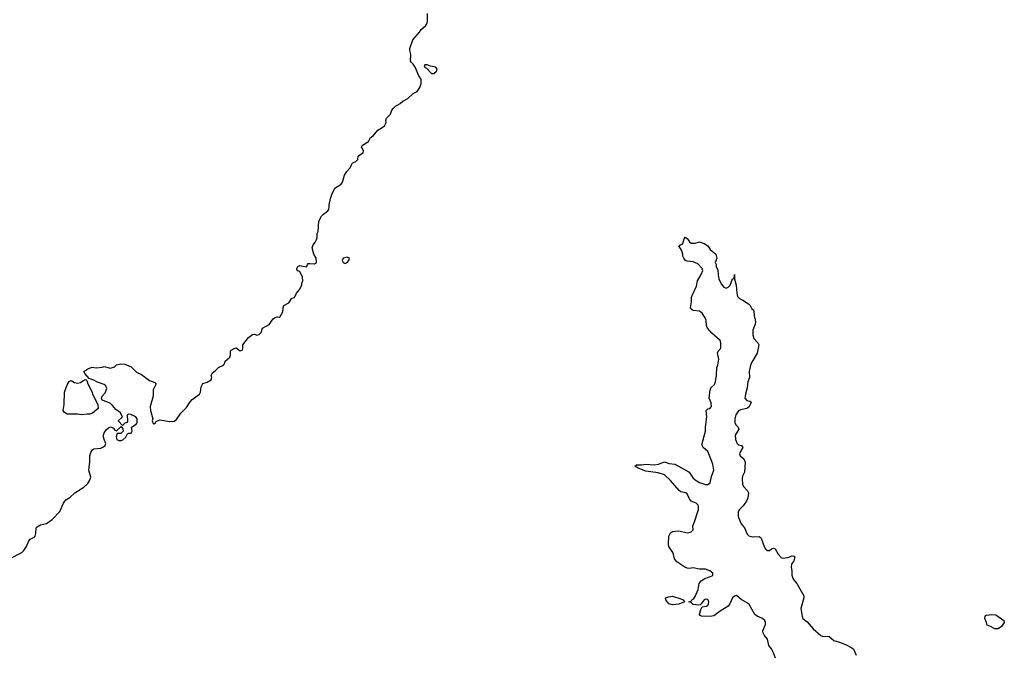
# Model space of a CAD drawing. Header units: inches. Extents: x 2106670 to 2322961, y 36024 to 224899.
# Tile 133 of 256: x 2235329 to 2244891, y 121610 to 127770. Entities that reach past the tile are written whole.
import ezdxf

# ---------------------------------------------------------------- set-up
doc = ezdxf.new("R2010")
doc.units = ezdxf.units.IN
doc.header["$MEASUREMENT"] = 0
doc.layers.add('C2132', color=7, linetype='Continuous')
doc.layers.add('C2142', color=7, linetype='Continuous')

msp = doc.modelspace()

# ---------------------------------------------------------------- linework, layer by layer
at = {"layer": 'C2132', "color": 5, "elevation": 60}
msp.add_lwpolyline([(2235230, 122530.4), (2235349.5, 122590), (2235369.6, 122610), (2235396.2, 122650), (2235416.2, 122703.8), (2235430, 122718.8), (2235470, 122741), (2235477.2, 122750), (2235485.2, 122774.8), (2235489.4, 122830), (2235498.6, 122841.4), (2235530, 122859.1), (2235590, 122870.8), (2235644, 122910), (2235717.2, 122990), (2235755.3, 123070), (2235778, 123102), (2235814.2, 123125.8), (2235865.2, 123170), (2235950, 123224), (2235990, 123261), (2236010, 123292), (2236018.6, 123321.4), (2236001.6, 123390), (2236011.2, 123471.2), (2236009, 123530), (2236018, 123562), (2236035.3, 123590), (2236050, 123598.8), (2236115.1, 123604.9), (2236143.7, 123616.3), (2236159, 123630), (2236165.2, 123650), (2236147.3, 123687.3), (2236140.9, 123710), (2236140.9, 123730), (2236147.6, 123752.4), (2236170, 123786.8), (2236190, 123802.8), (2236210.9, 123810.9), (2236226.8, 123806.8), (2236238.8, 123798.8), (2236250, 123782), (2236270, 123774), (2236314, 123814), (2236331.6, 123791.6), (2236334, 123770), (2236311.6, 123748.4), (2236274, 123746), (2236266, 123714), (2236272, 123690), (2236290, 123678), (2236310, 123678), (2236330, 123684.7), (2236358, 123710), (2236376.4, 123743.6), (2236390, 123752), (2236410, 123752), (2236418, 123762), (2236422, 123770), (2236415.3, 123810), (2236461.2, 123838.8), (2236469.6, 123850.4), (2236469.5, 123890), (2236455.1, 123910), (2236407.3, 123932.7), (2236390, 123936), (2236372, 123930), (2236375.5, 123864.5), (2236370, 123855.3), (2236350, 123848), (2236326, 123826), (2236286, 123870), (2236328, 123910), (2236305.2, 123950), (2236260.7, 123980.7), (2236230, 124020.9), (2236210, 124039.3), (2236175.5, 124055.5), (2236128.7, 124070), (2236124, 124090), (2236129, 124110), (2236158, 124142), (2236174.6, 124185.4), (2236164, 124210), (2236150, 124224), (2236085.4, 124245.4), (2236050, 124265.2), (2236003.1, 124283.1), (2235962, 124330), (2235950, 124351.3), (2235990, 124376), (2236030, 124391), (2236070, 124386), (2236128.7, 124391.3), (2236150, 124398), (2236210, 124381), (2236250, 124396), (2236270, 124414.8), (2236310, 124424), (2236350, 124421), (2236390, 124406), (2236410, 124394), (2236463.6, 124343.6), (2236510, 124321.6), (2236590, 124261), (2236641.4, 124241.4), (2236653.4, 124230), (2236624.4, 124170), (2236624.9, 124110), (2236596.4, 124010), (2236598, 123970), (2236622, 123890), (2236614, 123870), (2236625.4, 123845.4), (2236630, 123842), (2236646, 123850), (2236654.6, 123865.4), (2236690, 123881), (2236784.1, 123864.1), (2236830, 123868), (2236850, 123882.8), (2236894.7, 123945.3), (2236950, 123998.8), (2236983.7, 124056.3), (2237002.7, 124077.3), (2237076, 124130), (2237086, 124150), (2237090, 124202), (2237107.3, 124232.7), (2237150, 124244.7), (2237188.7, 124270), (2237194, 124290), (2237189.1, 124310.9), (2237202, 124338), (2237230, 124358), (2237258, 124390), (2237309.1, 124410.9), (2237317.2, 124422.8), (2237324, 124450), (2237369.3, 124490), (2237375.1, 124510), (2237377.2, 124550), (2237383.6, 124556.4), (2237410, 124573.4), (2237430, 124578.8), (2237470, 124551), (2237490, 124558), (2237495.1, 124570), (2237495.3, 124610), (2237550, 124680.7), (2237590, 124710.5), (2237610, 124713.4), (2237630, 124704), (2237655.3, 124710), (2237674, 124730), (2237686, 124770), (2237750, 124806), (2237790, 124861), (2237810, 124876), (2237830, 124881), (2237850, 124878), (2237857.2, 124882.8), (2237884, 124930), (2237886, 124970), (2237895.3, 124990), (2237941.2, 125018.8), (2237970, 125062), (2237998, 125070), (2238015.3, 125110), (2238048.7, 125150), (2238067.3, 125192.7), (2238068, 125210), (2238078, 125230), (2238073.6, 125266.4), (2238050, 125322), (2238029.1, 125329.1), (2238021.2, 125341.2), (2238019, 125350), (2238028.7, 125370), (2238050, 125381), (2238112.9, 125367.1), (2238118, 125370), (2238122, 125390), (2238130, 125398), (2238150, 125401), (2238190, 125396), (2238212.3, 125407.7), (2238209.3, 125450), (2238186.6, 125490), (2238168.9, 125551.1), (2238180.2, 125579.8), (2238202, 125610), (2238218, 125650), (2238218, 125690), (2238228.4, 125711.6), (2238233.2, 125810), (2238260.1, 125859.9), (2238279.3, 125880.7), (2238321.2, 125910), (2238330, 125924.7), (2238335.1, 125950), (2238333.2, 125970), (2238347.2, 126032.8), (2238359.3, 126070), (2238389.5, 126130.5), (2238450, 126172), (2238462, 126190), (2238482, 126258), (2238504.7, 126295.3), (2238535.1, 126324.9), (2238549, 126350), (2238552.9, 126367.1), (2238562.7, 126377.3), (2238594, 126390), (2238612.7, 126410), (2238616.4, 126443.6), (2238663.1, 126476.9), (2238668.7, 126490), (2238659, 126519), (2238648, 126530), (2238658, 126550), (2238714.6, 126585.4), (2238735.3, 126624.7), (2238760.2, 126639.8), (2238805.2, 126694.8), (2238850, 126721), (2238870, 126738), (2238889, 126770), (2238884, 126790), (2238889.3, 126810.7), (2238928.9, 126851.1), (2238944, 126890), (2238957.2, 126910), (2238979, 126930), (2239024.1, 126955.9), (2239050, 126978.8), (2239096.6, 127003.4), (2239150, 127051), (2239190, 127071.3), (2239215.3, 127110), (2239228.7, 127150), (2239228.7, 127190), (2239204.2, 127224.2), (2239170, 127308.7), (2239150, 127337.2), (2239132.1, 127352.1), (2239122.7, 127370), (2239126, 127430), (2239116, 127470), (2239116, 127490), (2239146.7, 127573.3), (2239211.8, 127648.2), (2239227.2, 127672.8), (2239269.1, 127710.9), (2239282, 127730), (2239288.9, 127751.1), (2239288.9, 127828.9)], dxfattribs=at)
for points in [[(2239286, 127330), (2239262, 127330), (2239258, 127310), (2239279.5, 127299.5), (2239327.8, 127247.8), (2239350, 127247.2), (2239376.9, 127270), (2239382.9, 127290), (2239370, 127309.3), (2239317.7, 127317.7)], [(2238510, 125462), (2238471.3, 125450), (2238458.8, 125430), (2238471, 125410), (2238490, 125400.5), (2238510, 125407.7), (2238526, 125430), (2238530, 125452.7)], [(2236010, 123933.6), (2235983.4, 123936.6), (2235930, 123929.3), (2235890, 123935.1), (2235790, 123936), (2235764, 123950), (2235749.3, 123970), (2235760.9, 124030), (2235762.7, 124150), (2235790, 124221), (2235810, 124254), (2235830, 124260.7), (2235862, 124242), (2235890, 124236), (2235917.7, 124242.3), (2235950, 124266), (2235972, 124272), (2235982, 124262), (2235991.3, 124230), (2236031, 124150), (2236036, 124130), (2236086, 124030), (2236091.3, 123990), (2236036.7, 123943.3)]]:
    msp.add_lwpolyline(points, close=True, dxfattribs=at)
at = {"layer": 'C2142', "color": 5, "elevation": 40}
msp.add_lwpolyline([(2242670, 121562), (2242650, 121614), (2242630, 121653.2), (2242605.4, 121685.4), (2242589.4, 121749.4), (2242563.3, 121783.3), (2242549.6, 121809.6), (2242547, 121830), (2242571.2, 121890), (2242571.1, 121910), (2242563.6, 121930), (2242542.7, 121950), (2242491.8, 121971.8), (2242467.6, 121987.6), (2242410, 122091.5), (2242333.7, 122133.7), (2242291.1, 122171.1), (2242270, 122167.3), (2242250, 122149.3), (2242224.9, 122090), (2242210, 122067.6), (2242130, 122021.3), (2242070, 121976.2), (2242030, 121967.3), (2241950, 121972.7), (2241937.2, 121977.2), (2241929.4, 121989.4), (2241942.5, 122037.5), (2241956.4, 122063.6), (2241998, 122070), (2242010, 122076), (2242019.3, 122090), (2242020.9, 122110), (2242010, 122133.2), (2241990, 122138), (2241976, 122130), (2241947.3, 122092.7), (2241936.9, 122083.1), (2241921, 122079), (2241870, 122085.6), (2241850, 122104), (2241826, 122110), (2241850, 122118), (2241857.2, 122130), (2241876.4, 122143.6), (2241890, 122164), (2241918, 122230), (2241928.6, 122290), (2241946.3, 122313.7), (2241982, 122338), (2242054.9, 122365.1), (2242060.9, 122370), (2242058.7, 122390), (2242030, 122412.9), (2241990, 122429.7), (2241930, 122429.6), (2241870, 122442), (2241830, 122435.8), (2241810, 122439.1), (2241787.2, 122447.2), (2241710, 122498.5), (2241686.2, 122530), (2241679.7, 122570), (2241671.6, 122590), (2241633, 122650), (2241628.6, 122671.4), (2241631.2, 122748.8), (2241650, 122783), (2241670, 122795.3), (2241730, 122799.5), (2241810, 122783.1), (2241830, 122783.7), (2241850, 122790.6), (2241869.4, 122810), (2241865.6, 122850), (2241883.5, 122890), (2241920.7, 123010), (2241922, 123030), (2241917, 123050), (2241899, 123070), (2241849.7, 123089.7), (2241832.3, 123112.3), (2241810, 123159.5), (2241798, 123170), (2241750, 123180.7), (2241733.6, 123193.6), (2241650, 123289.7), (2241590, 123344), (2241530, 123364.4), (2241410, 123382.4), (2241335.3, 123410), (2241302, 123430), (2241319, 123441), (2241370, 123442), (2241410, 123450.3), (2241490, 123441.1), (2241532.1, 123447.9), (2241590, 123471.8), (2241635.6, 123455.6), (2241690, 123450.2), (2241819, 123379), (2241830.4, 123370), (2241870, 123313.4), (2241899.1, 123290), (2241930, 123270.4), (2241990, 123250.4), (2242010, 123250.4), (2242032.6, 123267.4), (2242048.2, 123330), (2242069.7, 123390), (2242060.9, 123450), (2242022.6, 123550), (2242010, 123571.5), (2241965.4, 123610), (2241956.4, 123630), (2241956.8, 123650), (2241988.1, 123770), (2241989, 123810), (2242002.3, 123910), (2241996.9, 123970), (2242010, 123988), (2242030, 123990.4), (2242047.8, 124010), (2242044.6, 124044.6), (2242026, 124090), (2242029.5, 124150.5), (2242039.3, 124190), (2242075.3, 124224.7), (2242087, 124250), (2242097, 124310), (2242099.3, 124390), (2242107.9, 124412.1), (2242116.9, 124470), (2242105.1, 124530), (2242111.9, 124548.1), (2242132.8, 124567.2), (2242138.8, 124581.2), (2242138.9, 124630), (2242130, 124651.8), (2242050, 124720.9), (2242009, 124770), (2241997.2, 124797.2), (2241994, 124846), (2241986.6, 124870), (2241957.8, 124917.8), (2241930, 124935.6), (2241870, 124943.7), (2241859, 124950), (2241843.7, 124970), (2241853.8, 125026.2), (2241853.6, 125070), (2241859.6, 125090), (2241902, 125178), (2241910, 125232), (2241948.3, 125291.7), (2241962, 125330), (2241957.2, 125350), (2241916, 125396), (2241870, 125416), (2241810, 125422.7), (2241795.3, 125430), (2241778, 125450), (2241768.7, 125470), (2241768.7, 125490), (2241755.3, 125530), (2241729, 125571), (2241770, 125594), (2241780.4, 125639.6), (2241790, 125654), (2241810, 125642), (2241822, 125630), (2241832, 125610), (2241850, 125598), (2241890, 125596), (2241930, 125611), (2241974.4, 125594.4), (2242010, 125571.3), (2242035.3, 125535.3), (2242090, 125491.3), (2242098, 125450), (2242082, 125410), (2242092, 125390), (2242092, 125370), (2242110, 125334), (2242110.5, 125290), (2242118.4, 125250), (2242140.9, 125200.9), (2242168.5, 125168.5), (2242182, 125162), (2242190, 125159.1), (2242210, 125170.6), (2242229.4, 125190), (2242250, 125252), (2242266, 125254), (2242270, 125292), (2242270.7, 125250.7), (2242287.9, 125187.9), (2242292, 125110), (2242300.3, 125080.3), (2242318.5, 125058.5), (2242350, 125044), (2242406.4, 125006.4), (2242422, 124990), (2242439.6, 124959.6), (2242454, 124950), (2242459.8, 124939.8), (2242461.6, 124890), (2242472.8, 124852.8), (2242473.1, 124830), (2242471.6, 124810), (2242448.9, 124750), (2242447.5, 124707.5), (2242459.5, 124670), (2242495.5, 124630), (2242505.5, 124610), (2242490, 124529), (2242438.6, 124441.4), (2242427.2, 124412.8), (2242414, 124350), (2242415.3, 124290), (2242399.6, 124250), (2242393.4, 124190), (2242375.9, 124130), (2242371.6, 124091.6), (2242388.9, 124068.9), (2242420.7, 124060.7), (2242433.2, 124053.2), (2242433.4, 124050), (2242410, 124004.7), (2242390, 123991.5), (2242330, 123976.4), (2242310, 123966.9), (2242283.6, 123930), (2242273.1, 123890), (2242272.4, 123850), (2242287.4, 123827.4), (2242307.3, 123810), (2242312, 123790), (2242277.6, 123730), (2242278.9, 123690), (2242295.5, 123650), (2242310, 123638.4), (2242338.8, 123630), (2242352.5, 123612.5), (2242327.3, 123572.7), (2242319.6, 123550), (2242326.5, 123530), (2242361.3, 123501.3), (2242374.9, 123470), (2242368.8, 123371.2), (2242348.9, 123331.1), (2242344.3, 123310), (2242348.5, 123250), (2242359.6, 123230), (2242397.3, 123190), (2242405, 123170), (2242398.6, 123121.4), (2242386.7, 123090), (2242355, 123045), (2242318, 123010), (2242306.5, 122990), (2242307.3, 122947.3), (2242310.4, 122930), (2242335.5, 122870), (2242367.3, 122830), (2242394.8, 122770), (2242410, 122751), (2242450, 122742), (2242510, 122746.8), (2242520.7, 122740.7), (2242530.6, 122730), (2242557.3, 122650), (2242570, 122624.7), (2242578, 122618), (2242590, 122611), (2242608.9, 122611.1), (2242630, 122626), (2242650, 122631), (2242665.4, 122625.4), (2242694.4, 122574.4), (2242722.8, 122542.8), (2242736, 122536), (2242790, 122540.5), (2242830, 122558.8), (2242853.7, 122553.7), (2242854.8, 122534.8), (2242847.7, 122510), (2242824.3, 122475.7), (2242819.6, 122450), (2242826.4, 122410), (2242826, 122370), (2242840.7, 122330), (2242877.3, 122290), (2242942.8, 122170), (2242943, 122150), (2242914.2, 122045.8), (2242926.3, 121970), (2242934.9, 121950), (2242975.6, 121915.6), (2243034.8, 121850), (2243110, 121784.9), (2243130, 121774.8), (2243170, 121778), (2243190, 121773), (2243233.7, 121733.7), (2243290, 121719.1), (2243350, 121696.3), (2243410, 121664), (2243426.8, 121650), (2243451, 121591)], dxfattribs=at)
for points in [[(2241670, 122081.6), (2241634, 122090), (2241603.7, 122130), (2241599, 122150), (2241630, 122160.4), (2241670, 122164.4), (2241750, 122140.5), (2241771.3, 122130), (2241786, 122110), (2241730, 122088.2)], [(2244830, 121849.7), (2244799, 121850), (2244750, 121875.6), (2244723.3, 121883.3), (2244719.3, 121910), (2244701.2, 121950), (2244705.2, 121974.8), (2244719, 121981), (2244770, 121988), (2244810, 121984.9), (2244884.7, 121930), (2244890.8, 121910), (2244864.9, 121870)]]:
    msp.add_lwpolyline(points, close=True, dxfattribs=at)

doc.saveas('drawing.dxf')
